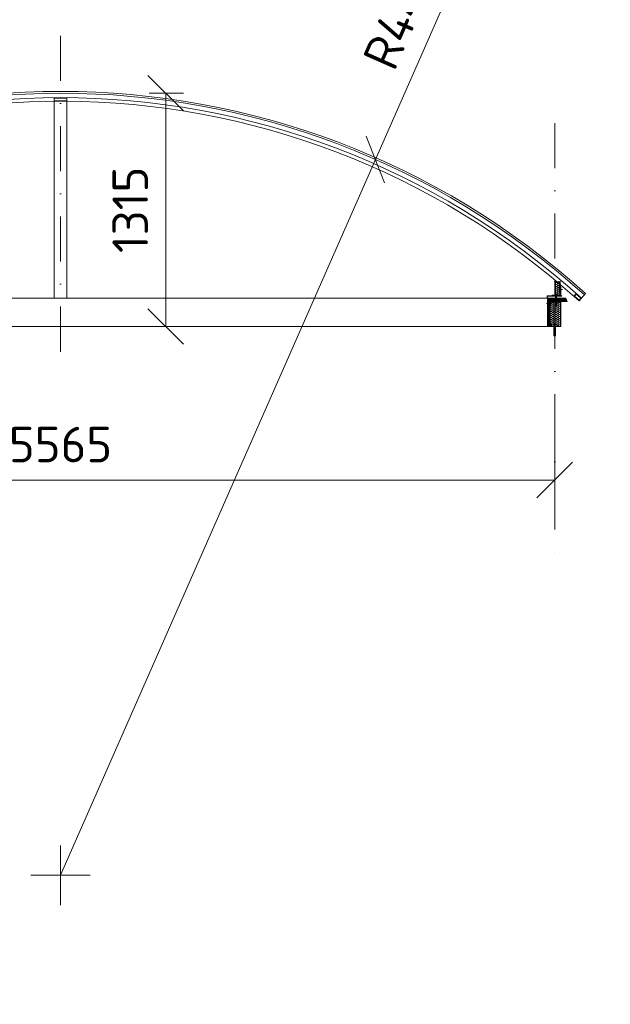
# Model space of a CAD drawing. Header units: millimetres. Extents: x 0 to 208068, y -2873 to 29700.
# Tile 6 of 13: x 54617 to 57942, y 11674 to 17214. Entities that reach past the tile are written whole.
import ezdxf

# ---------------------------------------------------------------- set-up
doc = ezdxf.new("R2010")
doc.units = ezdxf.units.MM
doc.header["$LTSCALE"] = 200
doc.linetypes.add('CENTERX2', pattern=[101.6, 63.5, -12.7, 12.7, -12.7])
doc.linetypes.add('DASHDOT', pattern=[25.4, 12.7, -6.35, 0, -6.35])
doc.layers.get('Defpoints').update_dxf_attribs({"color": 140})
doc.layers.add('_____detaily', color=1, linetype='Continuous')
for name, color, linetype, lineweight in [('A99_N_kce-pohl', 1, 'Continuous', 9), ('A99_N_kce-rez-sil', 6, 'Continuous', 18), ('A99_N_kce-rez-ten', 4, 'Continuous', 20), ('A99_N_kce-rez-ten @ 200', 4, 'Continuous', 20), ('A99_N_koty-100', 160, 'Continuous', 9), ('A99_N_koty-50-vysk', 160, 'Continuous', 9), ('A99_N_leg-text', 7, 'Continuous', 9), ('A99_S_osy', 1, 'CENTERX2', 5), ('A99_S_txt-popis-100', 240, 'Continuous', 9)]:
    doc.layers.add(name, color=color, linetype=linetype, lineweight=lineweight)
doc.styles.add('A99_kota', font='isocpeur.ttf')
doc.styles.add('ad_popis 100', font='isocpeur.ttf', dxfattribs={"height": 200})
doc.dimstyles.new('A99_kota-100', dxfattribs={"dimscale": 100, "dimtxt": 2, "dimasz": 2, "dimexe": 1, "dimexo": 5, "dimgap": 1, "dimtad": 1, "dimdec": 0, "dimtxsty": 'A99_kota', "dimblk": 'OBLIQUE', "dimcen": 2.5, "dimclrd": 256, "dimclre": 256, "dimclrt": 256, "dimadec": 0, "dimazin": 0, "dimtfac": 1, "dimtdec": 0, "dimtix": 1, "dimtmove": 2, "dimatfit": 3, "dimfxl": 0, "dimlwd": -1, "dimlwe": -1, "dimarcsym": 0})

# ---------------------------------------------------------------- blocks, each defined once
blk = doc.blocks.new('Befestiger_gross')
at = {"layer": '_____detaily', "linetype": 'Continuous', "lineweight": -2}
for p, q in [((0.5, 0.5), (0, 0)), ((0.5, 0.5), (0, 0)), ((0.5, -0.5), (0, 0)), ((0.5, -0.5), (0, 0)), ((2.1, 0.5), (0.5, 0.5)), ((2.1, 0.5), (0.5, 0.5)), ((0.6, 0.5), (0.6, 0.5)), ((0.6, 0.5), (0.6, 0.5)), ((0.6, 0.5), (0.6, 0.5)), ((0.6, 0.5), (0.6, 0.5)), ((1.7, -1), (2.3, 1)), ((2.3, 1), (2.1, 0.5)), ((2.3, 1), (2.5, 0.5)), ((2.3, 1), (2.5, 0.5)), ((3.3, 0.5), (2.5, 0.5)), ((3.3, 0.5), (2.5, 0.5)), ((2.9, -1), (3.5, 1)), ((3.5, 1), (3.3, 0.5)), ((3.5, 1), (3.7, 0.5)), ((3.5, 1), (3.7, 0.5)), ((4.5, 0.5), (3.7, 0.5)), ((4.5, 0.5), (3.7, 0.5)), ((4, -1), (4.7, 1)), ((4.5, 0.5), (4.7, 1)), ((4.7, 1), (4.8, 0.5)), ((4.7, 1), (4.8, 0.5)), ((5.7, 0.5), (4.8, 0.5)), ((5.7, 0.5), (4.8, 0.5)), ((5.2, -1), (5.9, 1)), ((5.7, 0.5), (5.9, 1)), ((5.9, 1), (6, 0.5)), ((5.9, 1), (6, 0.5)), ((6.9, 0.5), (6, 0.5)), ((6, 0.5), (6, 0.5)), ((6.9, 0.5), (6, 0.5)), ((6, 0.5), (6, 0.5)), ((6.4, -1), (7, 1)), ((6.9, 0.5), (7, 1)), ((7, 1), (7.2, 0.5)), ((7, 1), (7.2, 0.5)), ((8.1, 0.5), (7.2, 0.5)), ((8.1, 0.5), (7.2, 0.5)), ((7.6, -1), (8.2, 1)), ((8.1, 0.5), (8.2, 1)), ((8.2, 1), (8.4, 0.5)), ((8.2, 1), (8.4, 0.5)), ((9.3, 0.5), (8.4, 0.5)), ((9.3, 0.5), (8.4, 0.5)), ((8.8, -1), (9.4, 1)), ((9.3, 0.5), (9.4, 1)), ((9.4, 1), (9.6, 0.5)), ((9.4, 1), (9.6, 0.5)), ((10.5, 0.5), (9.6, 0.5)), ((10.5, 0.5), (9.6, 0.5)), ((10, -1), (10.6, 1)), ((10.6, 1), (10.5, 0.5)), ((10.6, 1), (10.8, 0.5)), ((10.6, 1), (10.8, 0.5)), ((11.6, 0.5), (10.8, 0.5)), ((11.6, 0.5), (10.8, 0.5)), ((11.2, -1), (11.8, 1)), ((11.8, 1), (11.6, 0.5)), ((11.8, 1), (12, 0.5)), ((11.8, 1), (12, 0.5)), ((12.8, 0.5), (12, 0.5)), ((12.8, 0.5), (12, 0.5)), ((12.4, -1), (13, 1)), ((13, 1), (12.8, 0.5)), ((13, 1), (13.1, 0.5)), ((13, 1), (13.1, 0.5)), ((14, 0.5), (13.1, 0.5)), ((14, 0.5), (13.1, 0.5)), ((13.5, -1), (14.2, 1)), ((14.2, 1), (14, 0.5)), ((14.2, 1), (14.3, 0.5)), ((14.2, 1), (14.3, 0.5)), ((15.2, 0.5), (14.3, 0.5)), ((14.3, 0.5), (14.3, 0.5)), ((15.2, 0.5), (14.3, 0.5)), ((14.3, 0.5), (14.3, 0.5)), ((14.7, -1), (15.4, 1)), ((15.4, 1), (15.2, 0.5)), ((15.4, 1), (15.5, 0.5)), ((15.4, 1), (15.5, 0.5)), ((16.4, 0.5), (15.5, 0.5)), ((16.4, 0.5), (15.5, 0.5)), ((15.9, -1), (16.5, 1)), ((16.5, 1), (16.4, 0.5)), ((16.5, 1), (16.7, 0.5)), ((16.5, 1), (16.7, 0.5)), ((17.6, 0.5), (16.7, 0.5)), ((17.6, 0.5), (16.7, 0.5)), ((17.1, -1), (17.7, 1)), ((17.7, 1), (17.6, 0.5)), ((17.7, 1), (17.9, 0.5)), ((17.7, 1), (17.9, 0.5)), ((18.8, 0.5), (17.9, 0.5)), ((18.8, 0.5), (17.9, 0.5)), ((18.3, -1), (18.9, 1)), ((18.9, 1), (18.8, 0.5)), ((18.9, 1), (19.1, 0.5)), ((18.9, 1), (19.1, 0.5)), ((19.9, 0.5), (19.1, 0.5)), ((19.9, 0.5), (19.1, 0.5)), ((19.5, -1), (20.1, 1.1)), ((20.1, 1.1), (19.9, 0.5)), ((20.1, 1.1), (20.3, 0.5)), ((20.1, 1.1), (20.3, 0.5)), ((21.1, 0.5), (20.3, 0.5)), ((20.3, 0.5), (20.3, 0.5)), ((21.1, 0.5), (20.3, 0.5)), ((20.3, 0.5), (20.3, 0.5)), ((20.7, -1), (21.3, 1.1)), ((21.3, 1.1), (21.1, 0.5)), ((21.3, 1.1), (21.5, 0.5)), ((21.3, 1.1), (21.5, 0.5)), ((22.3, 0.5), (21.5, 0.5)), ((22.3, 0.5), (21.5, 0.5)), ((21.8, -1), (22.5, 1.1)), ((22.5, 1.1), (22.3, 0.5)), ((22.5, 1.1), (22.6, 0.5)), ((22.5, 1.1), (22.6, 0.5)), ((23.5, 0.5), (22.6, 0.5)), ((23.5, 0.5), (22.6, 0.5)), ((23, -1), (23.7, 1.1)), ((23.7, 1.1), (23.5, 0.5)), ((23.7, 1.1), (23.8, 0.5)), ((23.7, 1.1), (23.8, 0.5)), ((24.7, 0.5), (23.8, 0.5)), ((24.7, 0.5), (23.8, 0.5)), ((24.2, -1), (24.9, 1.1)), ((24.9, 1.1), (24.7, 0.5)), ((24.9, 1.1), (25, 0.5)), ((24.9, 1.1), (25, 0.5)), ((25.9, 0.5), (25, 0.5)), ((25.9, 0.5), (25, 0.5)), ((25.4, -1), (26, 1.1)), ((26, 1.1), (25.9, 0.5)), ((26, 1.1), (26.2, 0.5)), ((26, 1.1), (26.2, 0.5)), ((27, 0.5), (26.2, 0.5)), ((27, 0.5), (26.2, 0.5)), ((26.5, -1), (27.2, 1)), ((27.2, 1), (27, 0.5)), ((27.2, 1), (27.3, 0.5)), ((27.2, 1), (27.3, 0.5)), ((28.2, 0.5), (27.3, 0.5)), ((28.2, 0.5), (27.3, 0.5)), ((27.7, -1), (28.4, 1)), ((28.4, 1), (28.2, 0.5)), ((28.4, 1), (28.5, 0.5)), ((28.4, 1), (28.5, 0.5)), ((29.4, 0.5), (28.5, 0.5)), ((28.5, 0.5), (28.5, 0.5)), ((29.4, 0.5), (28.5, 0.5)), ((28.5, 0.5), (28.5, 0.5)), ((28.9, -1), (29.6, 1)), ((29.6, 1), (29.4, 0.5)), ((29.6, 1), (29.7, 0.5)), ((29.6, 1), (29.7, 0.5)), ((30.6, 0.5), (29.7, 0.5)), ((30.6, 0.5), (29.7, 0.5)), ((30.1, -1), (30.7, 1)), ((30.7, 1), (30.6, 0.5)), ((30.7, 1), (30.9, 0.5)), ((30.7, 1), (30.9, 0.5)), ((31.8, 0.5), (30.9, 0.5)), ((31.8, 0.5), (30.9, 0.5)), ((31.3, -1), (31.9, 1)), ((31.9, 1), (31.8, 0.5)), ((31.9, 1), (32.1, 0.5)), ((31.9, 1), (32.1, 0.5)), ((33, 0.5), (32.1, 0.5)), ((33, 0.5), (32.1, 0.5)), ((32.5, -1), (33.1, 1)), ((33.1, 1), (33, 0.5)), ((33.1, 1), (33.3, 0.5)), ((33.1, 1), (33.3, 0.5)), ((34.1, 0.5), (33.3, 0.5)), ((34.1, 0.5), (33.3, 0.5)), ((33.7, -1), (34.3, 1)), ((34.3, 1), (34.1, 0.5)), ((34.3, 1), (34.5, 0.5)), ((34.3, 1), (34.5, 0.5)), ((36.5, 0.5), (34.5, 0.5)), ((36.5, 0.5), (34.5, 0.5)), ((36.5, 0.5), (37.3, 1.4)), ((36.5, 0.5), (37.3, 1.4)), ((37.3, -1.4), (37.3, 1.4)), ((37.3, -1.4), (37.3, 1.4)), ((1.5, -0.5), (0.5, -0.5)), ((1.5, -0.5), (0.5, -0.5)), ((1.5, -0.5), (1.7, -1)), ((1.5, -0.5), (1.7, -1)), ((1.7, -1), (1.8, -0.5)), ((2.7, -0.5), (1.8, -0.5)), ((2.7, -0.5), (1.8, -0.5)), ((2.7, -0.5), (2.9, -1)), ((2.7, -0.5), (2.9, -1)), ((2.9, -1), (3, -0.5)), ((3.9, -0.5), (3, -0.5)), ((3.9, -0.5), (3, -0.5)), ((3.9, -0.5), (4, -1)), ((3.9, -0.5), (4, -1)), ((4.2, -0.5), (4, -1)), ((5.1, -0.5), (4.2, -0.5)), ((5.1, -0.5), (4.2, -0.5)), ((5.1, -0.5), (5.2, -1)), ((5.1, -0.5), (5.2, -1)), ((5.4, -0.5), (5.2, -1)), ((6.3, -0.5), (5.4, -0.5)), ((6.3, -0.5), (5.4, -0.5)), ((6.3, -0.5), (6.4, -1)), ((6.3, -0.5), (6.4, -1)), ((6.6, -0.5), (6.4, -1)), ((7.4, -0.5), (6.6, -0.5)), ((7.4, -0.5), (6.6, -0.5)), ((7.4, -0.5), (7.6, -1)), ((7.4, -0.5), (7.6, -1)), ((7.8, -0.5), (7.6, -1)), ((8.6, -0.5), (7.8, -0.5)), ((8.6, -0.5), (7.8, -0.5)), ((8.6, -0.5), (8.8, -1)), ((8.6, -0.5), (8.8, -1)), ((8.9, -0.5), (8.8, -1)), ((9.8, -0.5), (8.9, -0.5)), ((9.8, -0.5), (8.9, -0.5)), ((9.8, -0.5), (10, -1)), ((9.8, -0.5), (10, -1)), ((10.1, -0.5), (10, -1)), ((11, -0.5), (10.1, -0.5)), ((11, -0.5), (10.1, -0.5)), ((11, -0.5), (11.2, -1)), ((11, -0.5), (11.2, -1)), ((11.3, -0.5), (11.2, -1)), ((12.2, -0.5), (11.3, -0.5)), ((12.2, -0.5), (11.3, -0.5)), ((12.2, -0.5), (12.3, -1)), ((12.2, -0.5), (12.3, -1)), ((12.5, -0.5), (12.3, -1)), ((13.4, -0.5), (12.5, -0.5)), ((13.4, -0.5), (12.5, -0.5)), ((13.4, -0.5), (13.5, -1)), ((13.4, -0.5), (13.5, -1)), ((13.7, -0.5), (13.5, -1)), ((14.6, -0.5), (13.7, -0.5)), ((14.6, -0.5), (13.7, -0.5)), ((14.6, -0.5), (14.7, -1)), ((14.6, -0.5), (14.7, -1)), ((14.9, -0.5), (14.7, -1)), ((15.7, -0.5), (14.9, -0.5)), ((15.7, -0.5), (14.9, -0.5)), ((15.7, -0.5), (15.9, -1)), ((15.7, -0.5), (15.9, -1)), ((16.1, -0.5), (15.9, -1)), ((16.9, -0.5), (16.1, -0.5)), ((16.9, -0.5), (16.1, -0.5)), ((16.9, -0.5), (17.1, -1)), ((16.9, -0.5), (17.1, -1)), ((17.2, -0.5), (17.1, -1)), ((18.1, -0.5), (17.2, -0.5)), ((18.1, -0.5), (17.2, -0.5)), ((18.1, -0.5), (18.3, -1)), ((18.1, -0.5), (18.3, -1)), ((18.4, -0.5), (18.3, -1)), ((19.3, -0.5), (18.4, -0.5)), ((19.3, -0.5), (18.4, -0.5)), ((19.3, -0.5), (19.5, -1)), ((19.3, -0.5), (19.5, -1)), ((19.6, -0.5), (19.5, -1)), ((20.5, -0.5), (19.6, -0.5)), ((20.5, -0.5), (19.6, -0.5)), ((20.5, -0.5), (20.7, -1)), ((20.5, -0.5), (20.7, -1)), ((20.8, -0.5), (20.7, -1)), ((21.7, -0.5), (20.8, -0.5)), ((21.7, -0.5), (20.8, -0.5)), ((21.7, -0.5), (21.8, -1)), ((21.7, -0.5), (21.8, -1)), ((22, -0.5), (21.8, -1)), ((22.9, -0.5), (22, -0.5)), ((22.9, -0.5), (22, -0.5)), ((22.9, -0.5), (23, -1)), ((22.9, -0.5), (23, -1)), ((23.2, -0.5), (23, -1)), ((24.1, -0.5), (23.2, -0.5)), ((24.1, -0.5), (23.2, -0.5)), ((24.1, -0.5), (24.2, -1)), ((24.1, -0.5), (24.2, -1)), ((24.4, -0.5), (24.2, -1)), ((25.3, -0.5), (24.4, -0.5)), ((25.3, -0.5), (24.4, -0.5)), ((25.3, -0.5), (25.4, -1)), ((25.3, -0.5), (25.4, -1)), ((25.6, -0.5), (25.4, -1)), ((26.4, -0.5), (25.6, -0.5)), ((26.4, -0.5), (25.6, -0.5)), ((26.4, -0.5), (26.5, -1)), ((26.4, -0.5), (26.5, -1)), ((26.7, -0.5), (26.5, -1)), ((27.6, -0.5), (26.7, -0.5)), ((27.6, -0.5), (26.7, -0.5)), ((27.6, -0.5), (27.7, -1)), ((27.6, -0.5), (27.7, -1)), ((27.9, -0.5), (27.7, -1)), ((28.8, -0.5), (27.9, -0.5)), ((28.8, -0.5), (27.9, -0.5)), ((28.8, -0.5), (28.9, -1)), ((28.8, -0.5), (28.9, -1)), ((29.1, -0.5), (28.9, -1)), ((30, -0.5), (29.1, -0.5)), ((30, -0.5), (29.1, -0.5)), ((30, -0.5), (30.1, -1)), ((30, -0.5), (30.1, -1)), ((30.3, -0.5), (30.1, -1)), ((31.1, -0.5), (30.3, -0.5)), ((31.1, -0.5), (30.3, -0.5)), ((31.1, -0.5), (31.3, -1)), ((31.1, -0.5), (31.3, -1)), ((31.5, -0.5), (31.3, -1)), ((32.3, -0.5), (31.5, -0.5)), ((32.3, -0.5), (31.5, -0.5)), ((32.3, -0.5), (32.5, -1)), ((32.3, -0.5), (32.5, -1)), ((32.6, -0.5), (32.5, -1)), ((33.5, -0.5), (32.6, -0.5)), ((33.5, -0.5), (32.6, -0.5)), ((33.5, -0.5), (33.7, -1)), ((33.5, -0.5), (33.7, -1)), ((33.8, -0.5), (33.7, -1)), ((36.5, -0.5), (33.8, -0.5)), ((36.5, -0.5), (33.8, -0.5)), ((36.5, -0.5), (37.3, -1.4)), ((36.5, -0.5), (37.3, -1.4))]:
    blk.add_line(p, q, dxfattribs=at)
blk = doc.blocks.new('_OBLIQUE')
at = {"color": 0, "linetype": 'ByBlock'}
blk.add_line((-0.5, -0.5), (0.5, 0.5), dxfattribs=at)
blk = doc.blocks.new('*D35')
at = {"layer": 'A99_N_koty-100', "transparency": 16777216}
for p, q in [((52064.1, 14925), (52064.1, 14523.5)), ((57629.1, 14925.1), (57629.1, 14523.5)), ((52064.1, 14623.5), (57629.1, 14623.5))]:
    blk.add_line(p, q, dxfattribs=at)
at = {"layer": 'Defpoints', "color": 0, "transparency": 16777216}
for p in [(52064.1, 15425), (57629.1, 15425.1), (57629.1, 14623.5)]:
    blk.add_point(p, dxfattribs=at)
at = {"layer": 'A99_N_koty-100', "transparency": 16777216, "xscale": 200, "yscale": 200, "zscale": 200, "rotation": 180}
blk.add_blockref('_OBLIQUE', (52064.1, 14623.5), dxfattribs=at)
at = {"layer": 'A99_N_koty-100', "transparency": 16777216, "xscale": 200, "yscale": 200, "zscale": 200}
blk.add_blockref('_OBLIQUE', (57629.1, 14623.5), dxfattribs=at)
at = {"layer": 'A99_N_koty-100', "transparency": 16777216, "insert": (54846.6, 14823.5), "char_height": 200, "attachment_point": 5, "style": 'A99_kota'}
blk.add_mtext('5565', dxfattribs=at)
blk = doc.blocks.new('*D36')
at = {"layer": 'A99_N_koty-100', "transparency": 16777216}
for p, q in [((55346.6, 16800), (55539, 16800)), ((55439, 15487.5), (55439, 16800)), ((55346.6, 15487.5), (55539, 15487.5))]:
    blk.add_line(p, q, dxfattribs=at)
at = {"layer": 'Defpoints', "color": 0, "transparency": 16777216}
for p in [(54846.6, 16800), (55439, 16800), (54846.6, 15487.5)]:
    blk.add_point(p, dxfattribs=at)
at = {"layer": 'A99_N_koty-100', "transparency": 16777216, "xscale": 200, "yscale": 200, "zscale": 200}
for p, rotation in [((55439, 16800), 90), ((55439, 15487.5), 270)]:
    blk.add_blockref('_OBLIQUE', p, dxfattribs=dict(at, rotation=rotation))
at = {"layer": 'A99_N_koty-100', "transparency": 16777216, "insert": (55239, 16143.7), "char_height": 200, "attachment_point": 5, "rotation": 90, "style": 'A99_kota'}
blk.add_mtext('1315', dxfattribs=at)
blk = doc.blocks.new('*D37')
at = {"layer": 'A99_N_koty-100', "transparency": 16777216}
for p in [(57151.5, 17635.1), (54846.6, 12400)]:
    blk.add_line(p, (56619.6, 16427), dxfattribs=at)
at = {"layer": 'Defpoints', "color": 0, "transparency": 16777216}
for p in [(56619.6, 16427), (54846.6, 12400)]:
    blk.add_point(p, dxfattribs=at)
at = {"layer": 'A99_N_koty-100', "transparency": 16777216, "xscale": 200, "yscale": 200, "zscale": 200, "rotation": 246.236880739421}
blk.add_blockref('_OBLIQUE', (56619.6, 16427), dxfattribs=at)
at = {"layer": 'A99_N_koty-100', "transparency": 16777216, "insert": (56783.1, 17294.6), "char_height": 200, "attachment_point": 5, "rotation": 66.2369, "style": 'A99_kota'}
blk.add_mtext('R4400', dxfattribs=at)

msp = doc.modelspace()

# ---------------------------------------------------------------- hatches: boundary and pattern name
at = {"layer": 'A99_N_kce-rez-ten', "lineweight": 0, "transparency": 33554562}
h = msp.add_hatch(dxfattribs=at)
h.set_pattern_fill('ANSI31', color=1, scale=50, angle=-90)
h.set_pattern_definition([(45, (17661.9485, 11067.5), (-4.4194174, 4.4194174), [])])
h.paths.add_polyline_path([(57604.1, 15647.5), (57604.1, 15487.5), (57589.1, 15487.5), (57589.1, 15647.5)])
h = msp.add_hatch(dxfattribs=at)
h.set_pattern_fill('ANSI31', color=1, scale=50, angle=-90)
h.set_pattern_definition([(45, (17589.4485, 11067.5), (-4.4194174, 4.4194174), [])])
h.paths.add_polyline_path([(57699.1, 15627.5), (57604.1, 15627.5), (57604.1, 15647.5), (57691.6, 15647.5)])
at = {"layer": 'A99_N_kce-rez-ten', "lineweight": 0}
for points in [[(57629.1, 15666.8), (57644.1, 15666.8), (57644.1, 15665.8), (57629.1, 15665.8)], [(57629.1, 15624.5), (57644.1, 15624.5), (57644.1, 15625.5), (57629.1, 15625.5)], [(57621.6, 15498.5), (57636.6, 15498.5), (57636.6, 15497.5), (57621.6, 15497.5)]]:
    msp.add_hatch(color=1, dxfattribs=at).paths.add_polyline_path(points)
at = {"layer": 'A99_N_kce-rez-ten @ 200', "linetype": 'Continuous', "lineweight": 0}
h = msp.add_hatch(dxfattribs=at)
h.set_pattern_fill('HONEY', color=1, scale=0.25, angle=-90, style=2)
h.set_pattern_definition([(360, (-998466.885, 220328), (9.375, 5.41265875), [6.25, -12.5]), (120, (-998466.885, 220328), (-9.37499998, 5.412658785), [6.25, -12.5]), (60, (-998466.885, 220328), (2e-08, 10.825317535), [-12.5, 6.25])])
h.paths.add_polyline_path([(57660.1, 15664), (57630.1, 15664), (57630.1, 15739), (57656.1, 15739), (57656.6, 15681.5), (57660.1, 15681.5)])
h = msp.add_hatch(dxfattribs=at)
h.set_pattern_fill('HONEY', color=1, scale=0.25, angle=-90, style=2)
h.set_pattern_definition([(360, (-998440.885, 220207.5), (9.375, 5.41265875), [6.25, -12.5]), (120, (-998440.885, 220207.5), (-9.37499998, 5.412658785), [6.25, -12.5]), (60, (-998440.885, 220207.5), (2e-08, 10.825317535), [-12.5, 6.25])])
h.paths.add_polyline_path([(57662.1, 15625.5), (57661.1, 15489.5), (57606.1, 15489.5), (57606.1, 15625.5)])

# ---------------------------------------------------------------- linework, layer by layer
at = {"layer": 'A99_N_kce-pohl', "lineweight": 5}
for points in [[(54811.6, 16757.5), (54811.6, 15647.5)], [(54881.6, 16757.5), (54881.6, 15647.5)], [(52104.1, 15647.5), (54846.6, 15647.5)], [(57587.1, 15647.5), (54846.6, 15647.5)]]:
    msp.add_lwpolyline(points, dxfattribs=at)
at = {"layer": 'A99_N_kce-pohl', "linetype": 'Continuous'}
for points in [[(57736.2, 15658.2), (57766.1, 15631.5), (57779.4, 15646.5), (57749.6, 15673.1)], [(57739.8, 15658.4), (57765.9, 15635.1), (57775.9, 15646.3), (57749.8, 15669.6)]]:
    msp.add_lwpolyline(points, close=True, dxfattribs=at)
for points in [[(57766.1, 15631.5), (57736.2, 15658.2)], [(57779.4, 15646.5), (57802.7, 15672.6)]]:
    msp.add_lwpolyline(points, dxfattribs=at)
for radius, start, end in [(4410, 47.9079, 132.0921), (4355, 47.9045, 131.5692)]:
    msp.add_arc((54846.6, 12400), radius, start, end, dxfattribs=at)
at = {"layer": 'A99_N_kce-rez-sil', "color": 1, "lineweight": 9}
msp.add_lwpolyline([(54811.6, 16772.5), (54811.6, 16757.5), (54881.6, 16757.5), (54881.6, 16772.5)], close=True, dxfattribs=at)
at = {"layer": 'A99_N_kce-rez-sil', "color": 1, "linetype": 'Continuous', "lineweight": 9}
for radius, start, end in [(4400, 47.9079, 132.0921), (4375, 47.906, 132.094)]:
    msp.add_arc((54846.6, 12400), radius, start, end, dxfattribs=at)
at = {"layer": 'A99_N_kce-rez-ten', "color": 1, "lineweight": 0}
for p, q in [((57632.2, 15668.1), (57628.6, 15667.8)), ((57628.6, 15666.8), (57628.6, 15667.8)), ((57628.6, 15666.8), (57628.6, 15667.8)), ((57644.6, 15666.8), (57628.6, 15666.8)), ((57628.6, 15624.5), (57628.6, 15623.5)), ((57644.6, 15624.5), (57628.6, 15624.5)), ((57628.6, 15624.5), (57628.6, 15623.5)), ((57632.2, 15623.1), (57628.6, 15623.5)), ((57629.1, 15666.8), (57644.1, 15666.8)), ((57629.1, 15665.8), (57629.1, 15666.8)), ((57644.1, 15665.8), (57629.1, 15665.8)), ((57644.1, 15625.5), (57629.1, 15625.5)), ((57629.1, 15625.5), (57629.1, 15624.5)), ((57629.1, 15624.5), (57644.1, 15624.5)), ((57631.6, 15668.1), (57631.6, 15668.6)), ((57631.6, 15668.6), (57641.6, 15668.6)), ((57631.6, 15668.1), (57641.6, 15668.1)), ((57631.6, 15623.1), (57631.6, 15622.6)), ((57631.6, 15623.1), (57641.6, 15623.1)), ((57631.6, 15622.6), (57641.6, 15622.6)), ((57632.2, 15668.9), (57632.2, 15671.3)), ((57632.2, 15668.1), (57640.9, 15668.1)), ((57632.2, 15623.1), (57640.9, 15623.1)), ((57632.2, 15622.3), (57632.2, 15620)), ((57633, 15672.1), (57640.1, 15672.1)), ((57633.5, 15627.5), (57633.5, 15665.8)), ((57634.6, 15669), (57634.6, 15671.3)), ((57634.6, 15668.9), (57634.6, 15671.3)), ((57634.6, 15622.3), (57634.6, 15620)), ((57634.6, 15622.3), (57634.6, 15620)), ((57638.5, 15668.9), (57638.5, 15671.3)), ((57638.5, 15622.3), (57638.5, 15620)), ((57639.8, 15627.5), (57639.8, 15665.8)), ((57640.9, 15668.9), (57640.9, 15671.3)), ((57644.6, 15667.8), (57640.9, 15668.1)), ((57644.6, 15623.5), (57640.9, 15623.1)), ((57640.9, 15622.3), (57640.9, 15620)), ((57641.6, 15668.1), (57641.6, 15668.6)), ((57641.6, 15623.1), (57641.6, 15622.6)), ((57644.1, 15666.8), (57644.1, 15665.8)), ((57644.1, 15665.8), (57644.1, 15666.8)), ((57644.1, 15624.5), (57644.1, 15625.5)), ((57644.1, 15625.5), (57644.1, 15624.5)), ((57644.6, 15666.8), (57644.6, 15667.8)), ((57644.6, 15666.8), (57644.6, 15667.8)), ((57644.6, 15624.5), (57644.6, 15623.5)), ((57644.6, 15624.5), (57644.6, 15623.5)), ((57633, 15619.2), (57640.1, 15619.2)), ((57634.4, 15619.2), (57633.5, 15618.7)), ((57639.8, 15617.6), (57633.5, 15618.7)), ((57634.4, 15618.2), (57633.5, 15618.7)), ((57634.4, 15617.4), (57633.5, 15616.9)), ((57639.8, 15615.8), (57633.5, 15616.9)), ((57634.4, 15616.4), (57633.5, 15616.9)), ((57634.4, 15615.6), (57633.5, 15615.1)), ((57639.8, 15614), (57633.5, 15615.1)), ((57634.4, 15614.6), (57633.5, 15615.1)), ((57634.4, 15613.8), (57633.5, 15613.3)), ((57639.8, 15612.2), (57633.5, 15613.3)), ((57634.4, 15612.8), (57633.5, 15613.3)), ((57634.4, 15612), (57633.5, 15611.5)), ((57639.8, 15610.4), (57633.5, 15611.5)), ((57634.4, 15611), (57633.5, 15611.5)), ((57634.4, 15610.2), (57633.5, 15609.7)), ((57639.8, 15608.6), (57633.5, 15609.7)), ((57634.4, 15609.2), (57633.5, 15609.7)), ((57634.4, 15608.4), (57633.5, 15607.9)), ((57639.8, 15606.8), (57633.5, 15607.9)), ((57634.4, 15607.4), (57633.5, 15607.9)), ((57634.4, 15606.6), (57633.8, 15606.3)), ((57638.9, 15606.3), (57633.8, 15606.3)), ((57638.9, 15618.1), (57634.4, 15619.2)), ((57638.9, 15617.1), (57634.4, 15618.2)), ((57634.4, 15617.4), (57634.4, 15618.2)), ((57638.9, 15616.3), (57634.4, 15617.4)), ((57638.9, 15615.3), (57634.4, 15616.4)), ((57634.4, 15615.6), (57634.4, 15616.4)), ((57638.9, 15614.5), (57634.4, 15615.6)), ((57638.9, 15613.5), (57634.4, 15614.6)), ((57634.4, 15613.8), (57634.4, 15614.6)), ((57638.9, 15612.7), (57634.4, 15613.8)), ((57638.9, 15611.7), (57634.4, 15612.8)), ((57634.4, 15612), (57634.4, 15612.8)), ((57638.9, 15610.9), (57634.4, 15612)), ((57638.9, 15609.9), (57634.4, 15611)), ((57634.4, 15610.2), (57634.4, 15611)), ((57638.9, 15609.1), (57634.4, 15610.2)), ((57638.9, 15608.1), (57634.4, 15609.2)), ((57634.4, 15608.4), (57634.4, 15609.2)), ((57638.9, 15607.3), (57634.4, 15608.4)), ((57638.9, 15606.3), (57634.4, 15607.4)), ((57634.4, 15606.6), (57634.4, 15607.4)), ((57635.8, 15606.3), (57634.4, 15606.6)), ((57634.6, 15605.6), (57634.4, 15606.3)), ((57638.7, 15605.6), (57634.6, 15605.6)), ((57638.9, 15606.3), (57638.7, 15605.6)), ((57638.9, 15618.1), (57638.9, 15618.9)), ((57639.8, 15617.6), (57638.9, 15618.1)), ((57639.8, 15617.6), (57638.9, 15617.1)), ((57638.9, 15616.3), (57638.9, 15617.1)), ((57639.8, 15615.8), (57638.9, 15616.3)), ((57639.8, 15615.8), (57638.9, 15615.3)), ((57638.9, 15614.5), (57638.9, 15615.3)), ((57639.8, 15614), (57638.9, 15614.5)), ((57639.8, 15614), (57638.9, 15613.5)), ((57638.9, 15612.7), (57638.9, 15613.5)), ((57639.8, 15612.2), (57638.9, 15612.7)), ((57639.8, 15612.2), (57638.9, 15611.7)), ((57638.9, 15610.9), (57638.9, 15611.7)), ((57639.8, 15610.4), (57638.9, 15610.9)), ((57639.8, 15610.4), (57638.9, 15609.9)), ((57638.9, 15609.1), (57638.9, 15609.9)), ((57639.8, 15608.6), (57638.9, 15609.1)), ((57639.8, 15608.6), (57638.9, 15608.1)), ((57638.9, 15607.3), (57638.9, 15608.1)), ((57639.8, 15606.8), (57638.9, 15607.3)), ((57639.8, 15606.8), (57638.9, 15606.3)), ((57624.7, 15499.9), (57621.1, 15499.5)), ((57621.1, 15498.5), (57621.1, 15499.5)), ((57621.1, 15498.5), (57621.1, 15499.5)), ((57637.1, 15498.5), (57621.1, 15498.5)), ((57621.6, 15498.5), (57636.6, 15498.5)), ((57621.6, 15497.5), (57621.6, 15498.5)), ((57636.6, 15497.5), (57621.6, 15497.5)), ((57624.1, 15499.9), (57624.1, 15500.4)), ((57624.1, 15500.4), (57634.1, 15500.4)), ((57624.1, 15499.9), (57634.1, 15499.9)), ((57624.7, 15500.7), (57624.7, 15503)), ((57624.7, 15499.9), (57633.4, 15499.9)), ((57625.5, 15503.8), (57632.6, 15503.8)), ((57626, 15450.2), (57626, 15497.5)), ((57627.1, 15500.7), (57627.1, 15503)), ((57627.1, 15500.7), (57627.1, 15503)), ((57631, 15500.7), (57631, 15503)), ((57632.3, 15450.2), (57632.3, 15497.5)), ((57633.4, 15500.7), (57633.4, 15503)), ((57637.1, 15499.5), (57633.4, 15499.9)), ((57634.1, 15499.9), (57634.1, 15500.4)), ((57636.6, 15498.5), (57636.6, 15497.5)), ((57636.6, 15497.5), (57636.6, 15498.5)), ((57637.1, 15498.5), (57637.1, 15499.5)), ((57637.1, 15498.5), (57637.1, 15499.5)), ((57632.3, 15449.8), (57626, 15450.9)), ((57626.9, 15449.6), (57626, 15449.1)), ((57632.3, 15448), (57626, 15449.1)), ((57626.9, 15448.6), (57626, 15449.1)), ((57626.9, 15447.8), (57626, 15447.3)), ((57632.3, 15446.2), (57626, 15447.3)), ((57626.9, 15446.8), (57626, 15447.3)), ((57626.9, 15446), (57626, 15445.5)), ((57632.3, 15444.4), (57626, 15445.5)), ((57626.9, 15445), (57626, 15445.5)), ((57626.9, 15444.2), (57626, 15443.7)), ((57632.3, 15442.6), (57626, 15443.7)), ((57626.9, 15443.2), (57626, 15443.7)), ((57626.9, 15442.4), (57626, 15441.9)), ((57632.3, 15440.8), (57626, 15441.9)), ((57626.9, 15441.4), (57626, 15441.9)), ((57626.9, 15440.6), (57626, 15440.1)), ((57632.3, 15439), (57626, 15440.1)), ((57626.9, 15439.6), (57626, 15440.1)), ((57626.9, 15438.8), (57626.3, 15438.5)), ((57631.4, 15438.5), (57626.3, 15438.5)), ((57631.4, 15449.3), (57626.9, 15450.4)), ((57626.9, 15449.6), (57626.9, 15450.4)), ((57631.4, 15448.5), (57626.9, 15449.6)), ((57631.4, 15447.5), (57626.9, 15448.6)), ((57626.9, 15447.8), (57626.9, 15448.6)), ((57631.4, 15446.7), (57626.9, 15447.8)), ((57631.4, 15445.7), (57626.9, 15446.8)), ((57626.9, 15446), (57626.9, 15446.8)), ((57631.4, 15444.9), (57626.9, 15446)), ((57631.4, 15443.9), (57626.9, 15445)), ((57626.9, 15444.2), (57626.9, 15445)), ((57631.4, 15443.1), (57626.9, 15444.2)), ((57631.4, 15442.1), (57626.9, 15443.2)), ((57626.9, 15442.4), (57626.9, 15443.2)), ((57631.4, 15441.3), (57626.9, 15442.4)), ((57631.4, 15440.3), (57626.9, 15441.4)), ((57626.9, 15440.6), (57626.9, 15441.4)), ((57631.4, 15439.5), (57626.9, 15440.6)), ((57631.4, 15438.5), (57626.9, 15439.6)), ((57626.9, 15438.8), (57626.9, 15439.6)), ((57628.3, 15438.5), (57626.9, 15438.8)), ((57627.1, 15437.8), (57626.9, 15438.5)), ((57631.2, 15437.8), (57627.1, 15437.8)), ((57631.4, 15438.5), (57631.2, 15437.8)), ((57632.3, 15449.8), (57631.4, 15450.3)), ((57632.3, 15449.8), (57631.4, 15449.3)), ((57631.4, 15448.5), (57631.4, 15449.3)), ((57632.3, 15448), (57631.4, 15448.5)), ((57632.3, 15448), (57631.4, 15447.5)), ((57631.4, 15446.7), (57631.4, 15447.5)), ((57632.3, 15446.2), (57631.4, 15446.7)), ((57632.3, 15446.2), (57631.4, 15445.7)), ((57631.4, 15444.9), (57631.4, 15445.7)), ((57632.3, 15444.4), (57631.4, 15444.9)), ((57632.3, 15444.4), (57631.4, 15443.9)), ((57631.4, 15443.1), (57631.4, 15443.9)), ((57632.3, 15442.6), (57631.4, 15443.1)), ((57632.3, 15442.6), (57631.4, 15442.1)), ((57631.4, 15441.3), (57631.4, 15442.1)), ((57632.3, 15440.8), (57631.4, 15441.3)), ((57632.3, 15440.8), (57631.4, 15440.3)), ((57631.4, 15439.5), (57631.4, 15440.3)), ((57632.3, 15439), (57631.4, 15439.5)), ((57632.3, 15439), (57631.4, 15438.5))]:
    msp.add_line(p, q, dxfattribs=at)
at = {"layer": 'A99_N_kce-rez-ten', "color": 1, "linetype": 'Continuous', "lineweight": 0}
for points in [[(57660.1, 15664), (57630.1, 15664), (57630.1, 15739), (57660.1, 15739)], [(57660.1, 15681.5), (57656.6, 15681.5), (57656.6, 15739), (57660.1, 15739)], [(57664.1, 15660), (57669.1, 15660), (57669.1, 15657.5), (57589.1, 15657.5), (57589.1, 15647.5), (57587.1, 15647.5), (57587.1, 15660), (57664.1, 15660)], [(57589.1, 15487.5), (57589.1, 15647.5), (57604.1, 15647.5), (57604.1, 15487.5)], [(57699.6, 15627.5), (57604.1, 15627.5), (57604.1, 15647.5), (57691.1, 15647.5)], [(57604.1, 15605.5), (57604.1, 15627.5), (57664.1, 15627.5), (57664.1, 15487.5), (57604.1, 15487.5), (57604.1, 15509.5), (57606.1, 15509.5), (57606.1, 15489.5), (57662.1, 15489.5), (57662.1, 15625.5), (57606.1, 15625.5), (57606.1, 15605.5)]]:
    msp.add_lwpolyline(points, close=True, dxfattribs=at)
msp.add_lwpolyline([(57664.1, 15710), (57660.1, 15710), (57660.1, 15664), (57614.1, 15664), (57614.1, 15660)], dxfattribs=at)
msp.add_lwpolyline([(57615.6, 15660), (57661.1, 15660, 0.414214), (57664.1, 15663), (57664.1, 15710)], format="xyb", dxfattribs=at)
at = {"layer": 'A99_N_kce-rez-ten', "color": 1, "linetype": 'DASHDOT', "lineweight": 0, "ltscale": 0.25}
for points in [[(57673.1, 15696.5), (57653.6, 15696.5)], [(57613.1, 15617), (57583.6, 15617)], [(57629.1, 15425), (57629.1, 15510)], [(57613.6, 15499.5), (57586.1, 15499.5)]]:
    msp.add_lwpolyline(points, dxfattribs=at)
at = {"layer": 'A99_N_kce-rez-ten', "color": 1, "lineweight": 0}
for points in [[(57624.1, 15482.5), (57624.1, 15435), (57629.1, 15435)], [(57634.1, 15482.5), (57634.1, 15435), (57629.1, 15435)]]:
    msp.add_lwpolyline(points, dxfattribs=at)
at = {"layer": 'A99_N_kce-rez-ten', "color": 1, "linetype": 'Continuous', "lineweight": 0}
msp.add_circle((57658.1, 15740.5), 1.5, dxfattribs=at)
at = {"layer": 'A99_N_kce-rez-ten', "color": 1, "lineweight": 0}
for centre, start, end in [((57633, 15671.3), 89.9967, 179.9967), ((57633.8, 15671.3), 359.9967, 89.9967), ((57635.4, 15671.3), 89.9967, 179.9967), ((57637.8, 15671.3), 359.9967, 89.9967), ((57639.3, 15671.3), 89.9967, 179.9967), ((57640.1, 15671.3), 359.9967, 89.9967), ((57633, 15620), 180.0033, 270.0033), ((57633.8, 15620), 270.0033, 0.0033), ((57635.4, 15620), 180.0033, 270.0033), ((57637.8, 15620), 270.0033, 0.0033), ((57639.3, 15620), 180.0033, 270.0033), ((57640.1, 15620), 270.0033, 0.0033), ((57625.5, 15503), 89.9967, 179.9967), ((57626.3, 15503), 359.9967, 89.9967), ((57627.9, 15503), 89.9967, 179.9967), ((57630.3, 15503), 359.9967, 89.9967), ((57631.8, 15503), 89.9967, 179.9967), ((57632.6, 15503), 359.9967, 89.9967)]:
    msp.add_arc(centre, 0.787, start, end, dxfattribs=at)
for centre, start_param, end_param in [((57631.5, 15668.9), 3.700141, 4.077737), ((57633.8, 15668.9), 3.700141, 4.077737), ((57635.4, 15668.9), 0.936145, 1.313741), ((57639.3, 15668.9), 0.936145, 1.313741), ((57637.7, 15668.9), 3.700141, 4.077737), ((57641.7, 15668.9), 0.936145, 1.313741), ((57624, 15500.7), 3.700141, 4.077737), ((57626.3, 15500.7), 3.700141, 4.077737), ((57627.9, 15500.7), 0.936145, 1.313741), ((57631.8, 15500.7), 0.936145, 1.313741), ((57630.2, 15500.7), 3.700141, 4.077737), ((57634.2, 15500.7), 0.936145, 1.313741)]:
    msp.add_ellipse(centre, major_axis=(-0.47, 0.638), ratio=1, start_param=start_param, end_param=end_param, dxfattribs=at)
at = {"layer": 'A99_N_kce-rez-ten', "color": 1, "lineweight": 0, "extrusion": (0, 0, -1)}
for centre, start_param, end_param in [((57631.5, 15622.3), 3.700141, 4.077737), ((57633.8, 15622.3), 3.700141, 4.077737), ((57635.4, 15622.3), 0.936145, 1.313741), ((57639.3, 15622.3), 0.936145, 1.313741), ((57637.7, 15622.3), 3.700141, 4.077737), ((57641.7, 15622.3), 0.936145, 1.313741)]:
    msp.add_ellipse(centre, major_axis=(-0.47, -0.638), ratio=1, start_param=start_param, end_param=end_param, dxfattribs=at)
at = {"layer": 'A99_N_koty-100'}
for points in [[(54846.6, 12567.4), (54846.6, 12232.6)], [(54679.2, 12400), (55014, 12400)]]:
    msp.add_lwpolyline(points, dxfattribs=at)
at = {"layer": 'A99_N_koty-50-vysk', "lineweight": 5}
msp.add_lwpolyline([(57589.1, 15487.5), (52104.1, 15487.5)], dxfattribs=at)
at = {"layer": 'A99_S_osy', "linetype": 'DASHDOT', "lineweight": 5, "ltscale": 0.1}
for points in [[(54846.6, 17123.5), (54846.6, 15282)], [(57629.1, 16632), (57629.1, 14218)]]:
    msp.add_lwpolyline(points, dxfattribs=at)

# ---------------------------------------------------------------- block references
at = {"layer": 'A99_N_kce-rez-ten', "color": 1, "linetype": 'Continuous', "lineweight": 0, "xscale": 0.61875, "yscale": 0.61875, "zscale": 0.61875, "rotation": 180.0000000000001}
for p in [(57611.6, 15617), (57611.7, 15499.5)]:
    msp.add_blockref('Befestiger_gross', p, dxfattribs=at)

# ---------------------------------------------------------------- texts
at = {"layer": 'A99_N_leg-text', "insert": (1868.2, 25059.3), "char_height": 200, "width": 17242.522, "attachment_point": 1, "style": 'ad_popis 100'}
msp.add_mtext('\\pi-600,l600,t600;{\\fSymbol|b0|i0|c2|p18;·^I}PŘED VÝROBOU ZAMĚŘIT PROSTOR, DO KTERÉHO JE DANÝ VÝROBEK INSTALOVÁN A OVĚŘIT ROZMĚRY VÝROBKU\\P{\\fSymbol|b0|i0|c2|p18;·^I}PŘI REALIZACI A NÁVRHU JE NUTNÉ DODRŽET PLATNOU LEGISLATIVU - ZÁKONY, NAŘÍZENÍ VLÁDY, VYHLÁŠKY, NORMY A DÁLE ROZHODNUTÍ A ZÁVAZNÁ STANOVISKA DOTČENÝCH ORGÁNŮ. KONSTRUKCE, NA KTERÉ SE NEVZTAHUJÍ ZÁVAZNÁ USTANOVENÍ ČSN, BUDOU PROVEDENY DLE NEZÁVAZNÝCH POŽADAVKŮ PLATNÝCH ČSN NEBO DODAVATEL JINÝM ZPŮSOBEM PROKAZATELNĚ DOLOŽÍ JEJICH FUNKČNOST.\\P{\\fSymbol|b0|i0|c2|p18;·^I}PŘED VÝROBOU JE NUTNÉ PŘEDLOŽIT V DOSTATEČNÉM PŘEDSTIHU DÍLENSKOU DOKUMENTACI K ODSOUHLASENÍ INVESTOROVI A  AUTORSKÉMU DOZORU. KONSTRUKČNÍ SCHÉMATA ANI OSTATNÍ VÝKRESY DÍLENSKOU (VÝROBNÍ) DOKUMENTACI NENAHRAZUJÍ. VÝROBKY NEMOHOU BÝT REALIZOVÁNY DO DOBY ODSOUHLASENÍ DÍLENSKÉ DOKUMENTACE.\\P{\\fSymbol|b0|i0|c2|p18;·^I}DODAVATEL GARANTUJE VEŠKERÉ VLASTNOSTI PRVKŮ\\P{\\fSymbol|b0|i0|c2|p18;·^I}KOTVENÍ PRVKŮ, KOTEVNÍ MATERIÁLY A TECHNOLOGIE PROVÁDĚNÍ BUDOU GARANTOVÁNY DODAVATELEM. ATYPICKÉ POSTUPY BUDOU KONZULTOVÁNY S AUTORSKÝM DOZOREM.\\P{\\fSymbol|b0|i0|c2|p18;·^I}V RÁMCI DÍLENSKÉ DOKUMENTACE ŘEŠIT ZPŮSOB DILATACÍ\\P{\\fSymbol|b0|i0|c2|p18;·^I}VÁHOVÉ ÚDAJE JEDNOTLIVÝCH VÝROBKŮ JSOU ORIENTAČNÍ\\P{\\fSymbol|b0|i0|c2|p18;·^I}U VŠECH PRVKŮ JE SOUČASTÍ DODÁVKY VEŠKERÉ KOTEVNÍ MATERIÁL, KOTEVNÍ MATERIÁL JE VE STEJNÉM MATERIÁLU JAKO ZBYTEK OKOLNÍ KONSTRUKCE (např. NEREZ=NEREZ)\\P{\\fSymbol|b0|i0|c2|p18;·^I}NA PŘÁNÍ ARCHITEKTA NEBO AUTORSKÉHO DOZORU MOHOU BÝT NĚKTERÉ POHLEDOVÉ PRVKY VZORKOVÁNY\\P{\\fSymbol|b0|i0|c2|p18;·^I}NEREZ VE STANDARDU DIN 1.4301, AISI 304, ČSN 17240, KARTÁČOVANÝ POVRCH \\P{\\fSymbol|b0|i0|c2|p18;·^I}OCEL VE STANDARDU S235 V JAKOSTNÍM STUPNI J0 = OCEL 11378{\\fArial|b0|i0|c238|p34; \\fCalibri|b0|i0|c238|p34;\\H0.91667x;\\P\\fSymbol|b0|i0|c2|p18;\\H1.09091x;·^I}VEŠKERÉ SVÁRY MUSÍ BÝT ZAČIŠTĚNÉ A NESMÍ VYTVÁŘET OSTRÉ HRANY\\P{\\fSymbol|b0|i0|c2|p18;·^I}V PŘÍPADĚ ŽÁROVÉHO ZINKOVÁNÍ KONSTRUKCE BUDE NANESEN POVLAK V TLOUŠŤCE MIN. 100 {\\fArial|b0|i0|c0|p34;\\H1.08333x;μ\\fMS Shell Dlg 2|b0|i0|c238|p0;\\H0.65385x;M. }U TĚCHTO KONSTRUKCÍ JE ZAKÁZÁNO DODATEČNĚ PROVÁDĚT JAKÉKOLIV ÚPRAVY POŠKOZUJÍCÍ ZINKOVOU VRSTVU.\\P{\\fSymbol|b0|i0|c2|p18;·^I}V PŘÍPADĚ JAKÝKOLIV ZMĚN NEBO ÚPRAV NA VÝROBCÍCH MUSÍ BÝT UPOZORNĚN AUTORSKÝ A TECHNICKÝ DOZOR', dxfattribs=at)
at = {"layer": 'A99_S_txt-popis-100', "color": 7, "char_height": 225, "attachment_point": 1, "style": 'A99_kota'}
for s, insert in [('\\pi420.08131,t3345.08131;{\\fISOCPEUR|b1|i0|c238|p34;18 ks\\P\\pi756.82232,t3681.82232;\\P\\pi408.07232,t3333.07232;\\A1;\\fISOCPEUR|b0|i0|c238|p34;profil \\P\\pi25.57232,t2950.57232;50/70/2mm\\A0;\\fISOCPEUR|b1|i0|c238|p34;\\P\\pi52.39016,t2977.39016;celk. délka\\P\\pi180.49173,t3105.49173;237,6 mb\\P\\pi756.82232,t3681.82232;\\P\\pi152.49323,t3077.49323;hmotnost \\P\\pi331.61617,t3256.61617;celkem\\P\\pi342.07344,t3267.07344;831 kg\\P\\pi756.82232,t3681.82232;\\P\\pi261.82232,t3186.82232;\\A1;\\fISOCPEUR|b0|i0|c238|p34;profil L \\P\\pi3.07232,t2928.07232;40/40/2mm\\A0;\\fISOCPEUR|b1|i0|c238|p34;\\P\\pi275.36617,t3200.36617;celková \\P\\pi420.16565,t3345.16565;délka\\P\\pi180.49173,t3105.49173;237,6 mb\\P\\pi756.82232,t3681.82232;\\P\\pi152.49323,t3077.49323;hmotnost \\P\\pi331.61617,t3256.61617;celkem\\P\\pi191.62367,t3116.62367;284,6 kg}', (38843.2, 26654.6)), ('\\pi498.08918,t3423.08918;{\\fISOCPEUR|b1|i0|c238|p34;1 ks\\P\\pi756.82232,t3681.82232;\\P\\pi408.07232,t3333.07232;\\A1;\\fISOCPEUR|b0|i0|c238|p34;profil \\P\\pi25.57232,t2950.57232;50/70/2mm\\A0;\\fISOCPEUR|b1|i0|c238|p34;\\P\\pi52.39016,t2977.39016;celk. délka\\P\\pi303.02734,t3228.02734;12,1 mb\\P\\pi756.82232,t3681.82232;\\P\\pi152.49323,t3077.49323;hmotnost \\P\\pi331.61617,t3256.61617;celkem\\P\\pi258.58394,t3183.58394;42,4 kg\\P\\pi756.82232,t3681.82232;\\P\\pi261.82232,t3186.82232;\\A1;\\fISOCPEUR|b0|i0|c238|p34;profil L \\P\\pi3.07232,t2928.07232;40/40/2mm\\A0;\\fISOCPEUR|b1|i0|c238|p34;\\P\\pi275.36617,t3200.36617;celková \\P\\pi420.16565,t3345.16565;délka\\P\\pi303.02734,t3228.02734;12,1 mb\\P\\pi756.82232,t3681.82232;\\P\\pi152.49323,t3077.49323;hmotnost \\P\\pi331.61617,t3256.61617;celkem\\P\\pi291.89541,t3216.89541;14,6 kg}', (38843.2, 18491.9))]:
    msp.add_mtext_dynamic_manual_height_columns(s, width=1513.645, gutter_width=1250, heights=[0], dxfattribs=dict(at, insert=insert))

# ---------------------------------------------------------------- dimensions: what is measured, and where the dimension line sits
at = {"layer": 'A99_N_koty-100'}
dim = msp.add_radius_dim(center=(54846.6, 12400), mpoint=(56619.6, 16427), dimstyle='A99_kota-100', dxfattribs=at)
dim.commit()
dim.dimension.update_dxf_attribs({"geometry": '*D37', "text_midpoint": (56783.1, 17294.6)})
dim = msp.add_linear_dim(base=(55439, 16800), p1=(54846.6, 15487.5), p2=(54846.6, 16800), angle=90, text='1315', dimstyle='A99_kota-100', dxfattribs=at)
dim.commit()
dim.dimension.update_dxf_attribs({"geometry": '*D36', "text_midpoint": (55239, 16143.7)})
dim = msp.add_linear_dim(base=(57629.1, 14623.5), p1=(52064.1, 15425), p2=(57629.1, 15425.1), dimstyle='A99_kota-100', dxfattribs=at)
dim.commit()
dim.dimension.update_dxf_attribs({"geometry": '*D35', "text_midpoint": (54846.6, 14823.5)})

doc.saveas('drawing.dxf')
